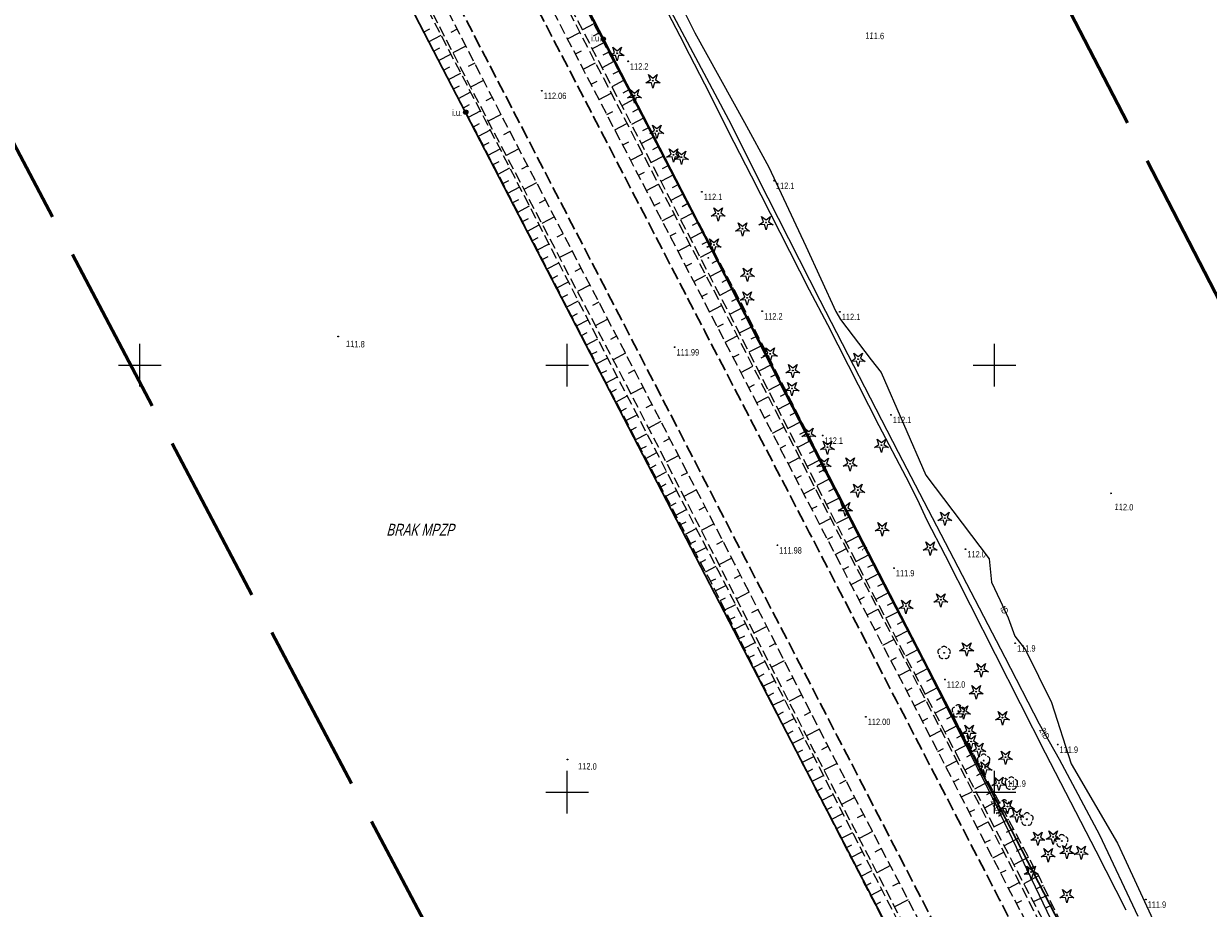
# Model space of a CAD drawing. Header units: metres. Extents: x 7531673 to 7533164, y 5721297 to 5724010.
# Tile 21 of 58: x 7532836 to 7532975, y 5721636 to 5721740. Entities that reach past the tile are written whole.
import ezdxf
from ezdxf.enums import TextEntityAlignment as Align

# ---------------------------------------------------------------- set-up
doc = ezdxf.new("R2010")
doc.units = ezdxf.units.M
for name, pattern in [('11', [3, 2.5, -0.5]), ('4_SUPT_01', [0]), ('GDE', [0]), ('GUZ', [1, 0.5, -0.5]), ('L_0_05', [1.75, 1.25, -0.5]), ('L_0_06', [2, 1.5, -0.5]), ('L_0_09', [2.5, 2, -0.5])]:
    doc.linetypes.add(name, pattern=pattern)
doc.layers.get('0').update_dxf_attribs({"color": 252})
for name, color, linetype, lineweight in [('Dzialki', 80, 'GDE', 30), ('jezdnia', 252, 'L_0_06', 18), ('k', 252, 'Continuous', 18), ('MPZP', 130, '11', 40), ('opis', 7, 'Continuous', 18), ('RTPW_T_0', 252, 'Continuous', 15), ('RTPW_T_1', 252, 'Continuous', 15), ('skarpa_nieumocniona', 252, 'L_0_05', 18), ('SUPT_E_T_0', 30, 'Continuous', 15), ('SUPT_L_0', 30, '4_SUPT_01', 18), ('SUTT_T_0', 30, 'Continuous', 18), ('Uzytki', 252, 'GUZ', 18), ('wysokosci_naturalne', 7, 'Continuous', 18), ('wysokosci_sztuczne', 7, 'Continuous', 18)]:
    doc.layers.add(name, color=color, linetype=linetype, lineweight=lineweight)
doc.layers.add('zakres', color=7, linetype='L_0_09', lineweight=50, true_color=0xff05ff)
doc.styles.get("Standard").update_dxf_attribs({"font": 'arial.ttf'})

# ---------------------------------------------------------------- blocks, each defined once
blk = doc.blocks.new('2_RTPW01')
at = {"linetype": 'Continuous'}
blk.add_circle((0, 0), 0.045, dxfattribs=at)
blk = doc.blocks.new('2_RTPW02')
at = {"linetype": 'Continuous'}
blk.add_circle((0, 0), 0.045, dxfattribs=at)
blk = doc.blocks.new('4_SUPS01_07')
at = {"linetype": 'Continuous'}
blk.add_circle((0, 0), 0.0625, dxfattribs=at)
blk = doc.blocks.new('SUUS31_01')
at = {"linetype": 'Continuous', "lineweight": 13}
blk.add_hatch(color=0, dxfattribs=at).paths.add_polyline_path([(0, -0.5, 1), (0, 0.5, 1)])
at = {"color": 0, "linetype": 'Continuous', "lineweight": 13}
blk.add_circle((0, 0), 0.5, dxfattribs=at)
blk = doc.blocks.new('OBOP01_01')
at = {"linetype": 'Continuous', "lineweight": 18}
blk.add_hatch(color=0, dxfattribs=at).paths.add_polyline_path([(0, -0.1, 1), (0, 0.1, 1)])
at = {"color": 0, "linetype": 'Continuous', "lineweight": 18, "flags": 128}
blk.add_lwpolyline([(0, -1.74), (-0.35, -0.48), (-1.65, -0.54), (-0.57, 0.18), (-1.02, 1.4), (0, 0.6), (1.02, 1.4), (0.57, 0.18), (1.65, -0.54), (0.35, -0.48), (0, -1.74)], dxfattribs=at)
at = {"color": 0, "linetype": 'Continuous', "lineweight": 18}
blk.add_circle((0, 0), 0.1, dxfattribs=at)
blk = doc.blocks.new('OBOP02_01')
at = {"linetype": 'Continuous', "lineweight": 18}
blk.add_hatch(color=0, dxfattribs=at).paths.add_polyline_path([(0, -0.1, 1), (0, 0.1, 1)])
at = {"color": 0, "linetype": 'Continuous', "lineweight": 18}
blk.add_circle((0, 0), 0.1, dxfattribs=at)
for centre, radius, start, end in [((-0.77, 0.25), 0.7, 101.6336, 222.6627), ((0, 0.8), 0.7, 29.8459, 150.1541), ((0.77, 0.25), 0.7, 317.3373, 78.3664), ((-0.46, -0.64), 0.71, 174.3693, 292.5572), ((0.46, -0.64), 0.71, 247.4428, 5.6307)]:
    blk.add_arc(centre, radius, start, end, dxfattribs=at)
blk = doc.blocks.new('RTPW01')
at = {"linetype": 'Continuous', "lineweight": 13}
blk.add_hatch(color=0, dxfattribs=at).paths.add_polyline_path([(0, -0.09, 1), (0, 0.09, 1)])
at = {"color": 0, "linetype": 'Continuous', "lineweight": 13}
blk.add_circle((0, 0), 0.0906, dxfattribs=at)
blk = doc.blocks.new('RTPW02')
at = {"linetype": 'Continuous', "lineweight": 13}
blk.add_hatch(color=0, dxfattribs=at).paths.add_polyline_path([(0, -0.09, 1), (0, 0.09, 1)])
at = {"color": 0, "linetype": 'Continuous', "lineweight": 13}
blk.add_circle((0, 0), 0.0906, dxfattribs=at)

msp = doc.modelspace()

# ---------------------------------------------------------------- linework, layer by layer
at = {"layer": 'Dzialki'}
for p, q in [((7532814.11, 5721912.97), (7532904.4, 5721737.88)), ((7532888.12, 5721729.49), (7532797.47, 5721904.39)), ((7532904.4, 5721737.88), (7532994.4, 5721563.34)), ((7532958.45, 5721593.8), (7532888.12, 5721729.49))]:
    msp.add_line(p, q, dxfattribs=at)
at = {"layer": 'jezdnia', "color": 251, "lineweight": 30, "flags": 128}
for points in [[(7532965.41, 5721608.83), (7532950.56, 5721637.5), (7532938.49, 5721660.78), (7532928.32, 5721680.42), (7532916.09, 5721703.96), (7532900.52, 5721734.01), (7532886.19, 5721761.61), (7532873.62, 5721785.82), (7532859.64, 5721812.77), (7532841.13, 5721848.28), (7532831.83, 5721866.21), (7532817.03, 5721894.56), (7532808.94, 5721910.2), (7532796.93, 5721933.25), (7532784.88, 5721956.37), (7532772.95, 5721979.29), (7532760.06, 5722004), (7532748.78, 5722025.57), (7532736.83, 5722048.64), (7532730.53, 5722060.69), (7532724.03, 5722073.21), (7532718.51, 5722083.95), (7532712.64, 5722095.2), (7532705.94, 5722108), (7532694.05, 5722130.93), (7532684.98, 5722148.36), (7532678.5, 5722160.87), (7532671.37, 5722174.56), (7532661.79, 5722192.96), (7532652.83, 5722210.22), (7532652.15, 5722211.63), (7532648.99, 5722218.17), (7532642.87, 5722230.85), (7532635.3, 5722246.57), (7532628.61, 5722259.73)], [(7532640.18, 5722213), (7532645, 5722207.54), (7532654.79, 5722188.86), (7532664.07, 5722171.1), (7532670.39, 5722158.85), (7532676.17, 5722147.84), (7532687.04, 5722126.94), (7532698.99, 5722103.93), (7532707.21, 5722088.13), (7532723.52, 5722056.73), (7532741.8, 5722021.6), (7532753.05, 5722000.01), (7532765.91, 5721975.34), (7532777.72, 5721952.62), (7532789.8, 5721929.42), (7532801.73, 5721906.58), (7532809.96, 5721890.69), (7532824.88, 5721862.11), (7532833.8, 5721845), (7532852.63, 5721808.89), (7532866.54, 5721782.16), (7532879.36, 5721757.4), (7532893.53, 5721730.06), (7532909.09, 5721700.02), (7532920.88, 5721677.22), (7532931.6, 5721656.57), (7532943.45, 5721633.69), (7532958.36, 5721604.94)]]:
    msp.add_lwpolyline(points, dxfattribs=at)
at = {"layer": 'k', "linetype": 'Continuous', "lineweight": 18, "flags": 128}
for points in [[(7532850, 5721697.5), (7532850, 5721702.5)], [(7532900, 5721697.5), (7532900, 5721702.5)], [(7532950, 5721697.5), (7532950, 5721702.5)], [(7532847.5, 5721700), (7532852.5, 5721700)], [(7532897.5, 5721700), (7532902.5, 5721700)], [(7532947.5, 5721700), (7532952.5, 5721700)], [(7532900, 5721647.5), (7532900, 5721652.5)], [(7532950, 5721647.5), (7532950, 5721652.5)], [(7532897.5, 5721650), (7532902.5, 5721650)], [(7532947.5, 5721650), (7532952.5, 5721650)]]:
    msp.add_lwpolyline(points, dxfattribs=at)
at = {"layer": 'skarpa_nieumocniona', "color": 252, "lineweight": 18, "flags": 128}
for points in [[(7532961.67, 5721622.14), (7532962, 5721621.09), (7532961.03, 5721621.09), (7532951.91, 5721638.23), (7532939.8, 5721661.73), (7532929.73, 5721680.98), (7532917.5, 5721704.61), (7532901.95, 5721734.49), (7532887.47, 5721762.36), (7532875.07, 5721786.33), (7532860.99, 5721813.57), (7532842.68, 5721848.69), (7532833.18, 5721867.32), (7532818.32, 5721895.36), (7532810.37, 5721910.9), (7532798.26, 5721933.95), (7532786.31, 5721956.94), (7532774.3, 5721980.18), (7532761.41, 5722004.49), (7532750.13, 5722026.27), (7532737.8, 5722049.65), (7532738.01, 5722051.04), (7532739.12, 5722050.38), (7532764.53, 5722006.8), (7532776.5, 5721982.13), (7532788.51, 5721958.32), (7532800.65, 5721935.34), (7532812.53, 5721911.89), (7532820.3, 5721896.86), (7532835.54, 5721868.31), (7532844.58, 5721849.77), (7532862.31, 5721814.56), (7532876.71, 5721787.27), (7532888.92, 5721763.37), (7532903.28, 5721735.41), (7532918.84, 5721705.46), (7532931.02, 5721681.65), (7532940.92, 5721662.77), (7532953.3, 5721638.65)], [(7532726.73, 5722045.27), (7532726.45, 5722044.07), (7532732.12, 5722029.56), (7532736.02, 5722020.45), (7532736.5, 5722018.57), (7532748.73, 5721997.68), (7532761.71, 5721972.53), (7532773.8, 5721950.82), (7532785.98, 5721927.15), (7532797.94, 5721904.59), (7532805.88, 5721888.28), (7532821.78, 5721860.17), (7532830.85, 5721843.43), (7532850.17, 5721807.01), (7532863.72, 5721780.8), (7532876.69, 5721755.83), (7532890.63, 5721728.76), (7532906.52, 5721698.42), (7532917.99, 5721676.17), (7532928.9, 5721654.79), (7532940.53, 5721632.27), (7532955.59, 5721603.34), (7532956.82, 5721604.38), (7532942.09, 5721633.22), (7532930.34, 5721655.74), (7532919.59, 5721676.76), (7532907.9, 5721699.31), (7532892.19, 5721729.45), (7532878.22, 5721756.64), (7532865.22, 5721781.61), (7532851.47, 5721807.88), (7532832.55, 5721844.48), (7532823.6, 5721861.25), (7532808.52, 5721890.22), (7532800.51, 5721905.88), (7532788.47, 5721928.89), (7532776.33, 5721952.01), (7532764.71, 5721974.46), (7532751.8, 5721999.34), (7532740.53, 5722020.92), (7532739.83, 5722022.42), (7532734.86, 5722031.72), (7532727.96, 5722044.83)], [(7532959.01, 5721592.71), (7532954.57, 5721589.01), (7532952.03, 5721588.57), (7532952.09, 5721587.64), (7532955.15, 5721588.17), (7532960.38, 5721592.87), (7532955.19, 5721603.18), (7532940.17, 5721632.06), (7532928.67, 5721654.55), (7532917.66, 5721675.97), (7532906.1, 5721698.17), (7532890.4, 5721728.69), (7532876.42, 5721755.59), (7532863.1, 5721780.56), (7532849.81, 5721806.72), (7532830.1, 5721843.06), (7532848.44, 5721805.66), (7532861.6, 5721780.52), (7532875.09, 5721754.28), (7532888.96, 5721728.02), (7532904.92, 5721697.2), (7532916.63, 5721674.93), (7532927.36, 5721653.66), (7532938.82, 5721631.44), (7532954.11, 5721602.61)], [(7532962.26, 5721622.52), (7532963.12, 5721621.54), (7532963.52, 5721622.41), (7532955.37, 5721639.82), (7532942.82, 5721663.28), (7532932.9, 5721682.64), (7532920.65, 5721706.7), (7532904.91, 5721736.52), (7532890.43, 5721764.28), (7532878.17, 5721788.04), (7532863.2, 5721815.34), (7532857.55, 5721825.6), (7532862.83, 5721815.03), (7532877.03, 5721787.39), (7532889.17, 5721763.53), (7532903.69, 5721735.54), (7532919.17, 5721705.6), (7532931.36, 5721681.67), (7532941.16, 5721662.88), (7532953.63, 5721638.89)]]:
    msp.add_lwpolyline(points, close=True, dxfattribs=at)
at = {"layer": 'skarpa_nieumocniona', "color": 252, "linetype": 'Continuous', "lineweight": 18, "flags": 128}
for points in [[(7532903.12, 5721739.95), (7532901.77, 5721739.25)], [(7532883.19, 5721738.95), (7532883.93, 5721739.34)], [(7532883.77, 5721737.84), (7532885.24, 5721738.62)], [(7532887.12, 5721739.32), (7532886.36, 5721738.93)], [(7532900.03, 5721738.19), (7532901.47, 5721738.94)], [(7532903.7, 5721738.84), (7532903.02, 5721738.49)], [(7532884.35, 5721736.74), (7532885.09, 5721737.13)], [(7532888.15, 5721737.32), (7532886.63, 5721736.54)], [(7532900.95, 5721736.41), (7532901.67, 5721736.79)], [(7532904.27, 5721737.73), (7532902.92, 5721737.03)], [(7532884.94, 5721735.63), (7532886.39, 5721736.4)], [(7532901.87, 5721734.64), (7532903.3, 5721735.38)], [(7532905.44, 5721735.52), (7532904.07, 5721734.8)], [(7532904.85, 5721736.62), (7532904.17, 5721736.27)], [(7532885.52, 5721734.53), (7532886.25, 5721734.91)], [(7532886.11, 5721733.42), (7532887.55, 5721734.18)], [(7532889.17, 5721735.32), (7532888.41, 5721734.93)], [(7532906.02, 5721734.41), (7532905.33, 5721734.05)], [(7532886.69, 5721732.32), (7532887.41, 5721732.7)], [(7532890.2, 5721733.32), (7532888.69, 5721732.54)], [(7532902.79, 5721732.86), (7532903.51, 5721733.23)], [(7532906.6, 5721733.31), (7532905.22, 5721732.58)], [(7532887.27, 5721731.21), (7532888.7, 5721731.97)], [(7532891.23, 5721731.31), (7532890.47, 5721730.93)], [(7532903.72, 5721731.09), (7532905.14, 5721731.83)], [(7532907.19, 5721732.2), (7532906.49, 5721731.84)], [(7532887.86, 5721730.11), (7532888.57, 5721730.48)], [(7532907.77, 5721731.1), (7532906.37, 5721730.36)], [(7532908.35, 5721729.99), (7532907.65, 5721729.62)], [(7532888.44, 5721729), (7532889.85, 5721729.75)], [(7532892.26, 5721729.31), (7532890.75, 5721728.53)], [(7532904.64, 5721729.32), (7532905.35, 5721729.69)], [(7532908.94, 5721728.89), (7532907.52, 5721728.14)], [(7532889.02, 5721727.9), (7532889.73, 5721728.26)], [(7532889.6, 5721726.79), (7532891.01, 5721727.52)], [(7532893.3, 5721727.32), (7532892.55, 5721726.93)], [(7532905.56, 5721727.54), (7532906.98, 5721728.28)], [(7532909.52, 5721727.78), (7532908.81, 5721727.4)], [(7532890.17, 5721725.68), (7532890.88, 5721726.04)], [(7532906.49, 5721725.77), (7532907.2, 5721726.14)], [(7532910.1, 5721726.68), (7532908.67, 5721725.92)], [(7532890.75, 5721724.57), (7532892.15, 5721725.29)], [(7532894.34, 5721725.32), (7532892.84, 5721724.54)], [(7532907.41, 5721723.99), (7532908.83, 5721724.73)], [(7532911.27, 5721724.46), (7532909.82, 5721723.7)], [(7532910.69, 5721725.57), (7532909.96, 5721725.19)], [(7532891.32, 5721723.46), (7532892.02, 5721723.82)], [(7532891.9, 5721722.35), (7532893.29, 5721723.07)], [(7532895.38, 5721723.33), (7532894.63, 5721722.94)], [(7532911.86, 5721723.36), (7532911.12, 5721722.97)], [(7532892.47, 5721721.24), (7532893.17, 5721721.6)], [(7532908.33, 5721722.22), (7532909.04, 5721722.59)], [(7532912.44, 5721722.25), (7532910.96, 5721721.47)], [(7532893.05, 5721720.13), (7532894.44, 5721720.85)], [(7532896.42, 5721721.33), (7532894.93, 5721720.56)], [(7532909.26, 5721720.45), (7532910.67, 5721721.18)], [(7532913.02, 5721721.15), (7532912.28, 5721720.76)], [(7532893.62, 5721719.02), (7532894.32, 5721719.38)], [(7532897.46, 5721719.34), (7532896.72, 5721718.95)], [(7532910.18, 5721718.67), (7532910.89, 5721719.04)], [(7532913.61, 5721720.04), (7532912.11, 5721719.25)], [(7532914.19, 5721718.94), (7532913.44, 5721718.54)], [(7532894.2, 5721717.91), (7532895.58, 5721718.62)], [(7532911.1, 5721716.9), (7532912.52, 5721717.63)], [(7532914.77, 5721717.83), (7532913.26, 5721717.03)], [(7532894.77, 5721716.8), (7532895.46, 5721717.15)], [(7532895.35, 5721715.69), (7532896.72, 5721716.4)], [(7532898.5, 5721717.34), (7532897.02, 5721716.57)], [(7532915.36, 5721716.73), (7532914.6, 5721716.32)], [(7532895.92, 5721714.58), (7532896.61, 5721714.93)], [(7532899.54, 5721715.35), (7532898.8, 5721714.96)], [(7532912.03, 5721715.12), (7532912.73, 5721715.49)], [(7532915.94, 5721715.62), (7532914.41, 5721714.81)], [(7532896.5, 5721713.47), (7532897.87, 5721714.18)], [(7532900.58, 5721713.35), (7532899.1, 5721712.58)], [(7532912.95, 5721713.35), (7532914.36, 5721714.08)], [(7532917.11, 5721713.41), (7532915.56, 5721712.59)], [(7532916.52, 5721714.52), (7532915.75, 5721714.11)], [(7532897.07, 5721712.36), (7532897.76, 5721712.71)], [(7532897.65, 5721711.25), (7532899.01, 5721711.95)], [(7532913.87, 5721711.58), (7532914.58, 5721711.94)], [(7532917.69, 5721712.31), (7532916.91, 5721711.89)], [(7532898.22, 5721710.14), (7532898.9, 5721710.49)], [(7532901.62, 5721711.36), (7532900.88, 5721710.97)], [(7532914.8, 5721709.8), (7532916.21, 5721710.53)], [(7532918.28, 5721711.2), (7532916.71, 5721710.37)], [(7532898.8, 5721709.03), (7532900.16, 5721709.73)], [(7532902.66, 5721709.36), (7532901.19, 5721708.6)], [(7532918.86, 5721710.09), (7532918.07, 5721709.68)], [(7532899.37, 5721707.92), (7532900.05, 5721708.27)], [(7532915.72, 5721708.03), (7532916.43, 5721708.39)], [(7532919.44, 5721708.99), (7532917.85, 5721708.15)], [(7532920.03, 5721707.88), (7532919.23, 5721707.46)], [(7532899.95, 5721706.81), (7532901.3, 5721707.51)], [(7532903.7, 5721707.37), (7532902.97, 5721706.98)], [(7532916.65, 5721706.25), (7532918.05, 5721706.99)], [(7532920.61, 5721706.78), (7532919, 5721705.93)], [(7532900.52, 5721705.7), (7532901.2, 5721706.05)], [(7532901.1, 5721704.59), (7532902.44, 5721705.28)], [(7532904.74, 5721705.37), (7532903.28, 5721704.61)], [(7532921.18, 5721705.67), (7532920.37, 5721705.25)], [(7532901.67, 5721703.48), (7532902.34, 5721703.83)], [(7532917.57, 5721704.48), (7532918.27, 5721704.84)], [(7532921.75, 5721704.55), (7532920.13, 5721703.73)], [(7532902.25, 5721702.37), (7532903.59, 5721703.06)], [(7532905.78, 5721703.38), (7532905.05, 5721703)], [(7532918.49, 5721702.7), (7532919.88, 5721703.43)], [(7532922.88, 5721702.32), (7532921.26, 5721701.5)], [(7532922.31, 5721703.44), (7532921.5, 5721703.03)], [(7532902.82, 5721701.26), (7532903.49, 5721701.6)], [(7532903.4, 5721700.15), (7532904.73, 5721700.84)], [(7532906.82, 5721701.38), (7532905.36, 5721700.62)], [(7532919.41, 5721700.93), (7532920.1, 5721701.29)], [(7532923.45, 5721701.21), (7532922.64, 5721700.8)], [(7532903.97, 5721699.04), (7532904.64, 5721699.38)], [(7532907.86, 5721699.39), (7532907.13, 5721699.01)], [(7532920.33, 5721699.15), (7532921.7, 5721699.86)], [(7532924.02, 5721700.1), (7532922.4, 5721699.27)], [(7532904.55, 5721697.93), (7532905.87, 5721698.62)], [(7532924.58, 5721698.98), (7532923.77, 5721698.57)], [(7532905.12, 5721696.82), (7532905.78, 5721697.17)], [(7532908.9, 5721697.39), (7532907.44, 5721696.63)], [(7532921.24, 5721697.37), (7532921.93, 5721697.73)], [(7532925.15, 5721697.87), (7532923.53, 5721697.04)], [(7532925.72, 5721696.75), (7532924.91, 5721696.34)], [(7532905.71, 5721695.71), (7532907.02, 5721696.4)], [(7532909.93, 5721695.39), (7532909.2, 5721695.01)], [(7532922.16, 5721695.6), (7532923.52, 5721696.3)], [(7532926.28, 5721695.64), (7532924.66, 5721694.82)], [(7532906.29, 5721694.61), (7532906.94, 5721694.95)], [(7532906.87, 5721693.5), (7532908.18, 5721694.19)], [(7532923.08, 5721693.82), (7532923.76, 5721694.17)], [(7532926.85, 5721694.53), (7532926.04, 5721694.11)], [(7532907.45, 5721692.39), (7532908.1, 5721692.74)], [(7532910.97, 5721693.39), (7532909.5, 5721692.63)], [(7532924, 5721692.04), (7532925.35, 5721692.74)], [(7532927.42, 5721693.41), (7532925.8, 5721692.59)], [(7532908.03, 5721691.29), (7532909.33, 5721691.97)], [(7532912, 5721691.4), (7532911.27, 5721691.01)], [(7532928.55, 5721691.18), (7532926.93, 5721690.36)], [(7532927.99, 5721692.3), (7532927.18, 5721691.89)], [(7532908.61, 5721690.18), (7532909.26, 5721690.52)], [(7532909.2, 5721689.07), (7532910.48, 5721689.75)], [(7532924.92, 5721690.27), (7532925.59, 5721690.61)], [(7532929.12, 5721690.07), (7532928.31, 5721689.66)], [(7532909.78, 5721687.97), (7532910.42, 5721688.31)], [(7532913.04, 5721689.4), (7532911.56, 5721688.63)], [(7532925.84, 5721688.49), (7532927.17, 5721689.18)], [(7532929.69, 5721688.96), (7532928.07, 5721688.13)], [(7532910.36, 5721686.86), (7532911.64, 5721687.53)], [(7532914.07, 5721687.4), (7532913.33, 5721687.02)], [(7532926.76, 5721686.72), (7532927.42, 5721687.06)], [(7532930.25, 5721687.84), (7532929.44, 5721687.43)], [(7532910.94, 5721685.75), (7532911.58, 5721686.09)], [(7532927.68, 5721684.94), (7532928.99, 5721685.62)], [(7532930.82, 5721686.73), (7532929.2, 5721685.9)], [(7532931.39, 5721685.62), (7532930.58, 5721685.2)], [(7532911.52, 5721684.65), (7532912.79, 5721685.32)], [(7532915.11, 5721685.4), (7532913.63, 5721684.63)], [(7532931.96, 5721684.5), (7532930.34, 5721683.68)], [(7532912.1, 5721683.54), (7532912.74, 5721683.87)], [(7532912.69, 5721682.44), (7532913.95, 5721683.1)], [(7532916.14, 5721683.41), (7532915.4, 5721683.02)], [(7532928.6, 5721683.16), (7532929.25, 5721683.5)], [(7532932.52, 5721683.39), (7532931.71, 5721682.98)], [(7532913.27, 5721681.33), (7532913.9, 5721681.66)], [(7532917.18, 5721681.41), (7532915.69, 5721680.63)], [(7532929.52, 5721681.39), (7532930.81, 5721682.05)], [(7532933.09, 5721682.27), (7532931.48, 5721681.45)], [(7532913.85, 5721680.22), (7532915.1, 5721680.88)], [(7532930.44, 5721679.61), (7532931.08, 5721679.95)], [(7532934.23, 5721680.05), (7532932.63, 5721679.23)], [(7532933.66, 5721681.16), (7532932.86, 5721680.75)], [(7532914.43, 5721679.12), (7532915.05, 5721679.44)], [(7532915.01, 5721678.01), (7532916.26, 5721678.66)], [(7532918.21, 5721679.41), (7532917.47, 5721679.02)], [(7532934.8, 5721678.94), (7532934.01, 5721678.53)], [(7532915.59, 5721676.9), (7532916.21, 5721677.23)], [(7532919.25, 5721677.41), (7532917.75, 5721676.63)], [(7532931.37, 5721677.84), (7532932.66, 5721678.52)], [(7532935.37, 5721677.82), (7532933.79, 5721677.01)], [(7532916.17, 5721675.8), (7532917.41, 5721676.45)], [(7532932.3, 5721676.07), (7532932.94, 5721676.41)], [(7532935.94, 5721676.71), (7532935.15, 5721676.31)], [(7532916.75, 5721674.69), (7532917.37, 5721675)], [(7532920.28, 5721675.41), (7532919.52, 5721675.03)], [(7532933.22, 5721674.3), (7532934.52, 5721674.97)], [(7532936.51, 5721675.6), (7532934.95, 5721674.8)], [(7532937.08, 5721674.49), (7532936.3, 5721674.09)], [(7532917.32, 5721673.57), (7532918.57, 5721674.2)], [(7532921.3, 5721673.41), (7532919.79, 5721672.64)], [(7532937.65, 5721673.37), (7532936.1, 5721672.58)], [(7532917.88, 5721672.46), (7532918.51, 5721672.77)], [(7532918.44, 5721671.34), (7532919.71, 5721671.98)], [(7532934.15, 5721672.53), (7532934.8, 5721672.86)], [(7532938.22, 5721672.26), (7532937.45, 5721671.87)], [(7532919, 5721670.22), (7532919.64, 5721670.55)], [(7532922.33, 5721671.4), (7532921.57, 5721671.02)], [(7532935.08, 5721670.75), (7532936.37, 5721671.43)], [(7532938.79, 5721671.15), (7532937.26, 5721670.36)], [(7532919.57, 5721669.11), (7532920.85, 5721669.76)], [(7532923.35, 5721669.4), (7532921.84, 5721668.63)], [(7532936, 5721668.98), (7532936.65, 5721669.32)], [(7532939.93, 5721668.92), (7532938.42, 5721668.15)], [(7532939.36, 5721670.04), (7532938.6, 5721669.65)], [(7532920.13, 5721667.99), (7532920.78, 5721668.32)], [(7532920.69, 5721666.88), (7532922, 5721667.53)], [(7532936.93, 5721667.21), (7532938.23, 5721667.89)], [(7532940.5, 5721667.81), (7532939.75, 5721667.43)], [(7532921.26, 5721665.76), (7532921.91, 5721666.09)], [(7532924.37, 5721667.4), (7532923.62, 5721667.01)], [(7532941.07, 5721666.7), (7532939.57, 5721665.93)], [(7532921.82, 5721664.64), (7532923.14, 5721665.31)], [(7532925.4, 5721665.39), (7532923.88, 5721664.62)], [(7532937.86, 5721665.44), (7532938.51, 5721665.78)], [(7532941.64, 5721665.59), (7532940.9, 5721665.2)], [(7532922.38, 5721663.53), (7532923.05, 5721663.86)], [(7532926.42, 5721663.39), (7532925.67, 5721663)], [(7532938.79, 5721663.67), (7532940.09, 5721664.35)], [(7532942.21, 5721664.47), (7532940.73, 5721663.72)], [(7532942.78, 5721663.36), (7532942.04, 5721662.98)], [(7532922.94, 5721662.41), (7532924.28, 5721663.09)], [(7532939.71, 5721661.89), (7532940.37, 5721662.23)], [(7532943.37, 5721662.26), (7532941.9, 5721661.47)], [(7532923.51, 5721661.3), (7532924.18, 5721661.63)], [(7532924.07, 5721660.18), (7532925.42, 5721660.86)], [(7532927.45, 5721661.39), (7532925.93, 5721660.61)], [(7532940.63, 5721660.12), (7532941.94, 5721660.79)], [(7532943.96, 5721661.16), (7532943.22, 5721660.76)], [(7532924.63, 5721659.06), (7532925.31, 5721659.41)], [(7532928.47, 5721659.38), (7532927.71, 5721659)], [(7532944.55, 5721660.05), (7532943.05, 5721659.25)], [(7532925.2, 5721657.95), (7532926.57, 5721658.64)], [(7532941.55, 5721658.34), (7532942.2, 5721658.67)], [(7532945.73, 5721657.85), (7532944.2, 5721657.03)], [(7532945.14, 5721658.95), (7532944.38, 5721658.55)], [(7532925.76, 5721656.83), (7532926.45, 5721657.18)], [(7532926.32, 5721655.71), (7532927.71, 5721656.42)], [(7532929.5, 5721657.38), (7532927.98, 5721656.6)], [(7532942.46, 5721656.56), (7532943.76, 5721657.23)], [(7532946.32, 5721656.75), (7532945.55, 5721656.34)], [(7532930.52, 5721655.38), (7532929.76, 5721654.98)], [(7532943.38, 5721654.78), (7532944.03, 5721655.12)], [(7532946.91, 5721655.64), (7532945.36, 5721654.82)], [(7532926.88, 5721654.6), (7532927.58, 5721654.95)], [(7532927.45, 5721653.48), (7532928.85, 5721654.2)], [(7532944.3, 5721653.01), (7532945.59, 5721653.67)], [(7532947.49, 5721654.54), (7532946.71, 5721654.12)], [(7532928.02, 5721652.37), (7532928.72, 5721652.73)], [(7532931.57, 5721653.38), (7532930.04, 5721652.59)], [(7532948.08, 5721653.44), (7532946.51, 5721652.6)], [(7532948.67, 5721652.34), (7532947.88, 5721651.91)], [(7532928.59, 5721651.26), (7532929.98, 5721651.98)], [(7532932.61, 5721651.39), (7532931.84, 5721650.99)], [(7532945.21, 5721651.23), (7532945.86, 5721651.56)], [(7532949.26, 5721651.24), (7532947.66, 5721650.38)], [(7532929.17, 5721650.15), (7532929.86, 5721650.51)], [(7532929.74, 5721649.04), (7532931.12, 5721649.75)], [(7532946.13, 5721649.45), (7532947.42, 5721650.11)], [(7532949.85, 5721650.13), (7532949.05, 5721649.7)], [(7532930.31, 5721647.93), (7532931, 5721648.28)], [(7532933.65, 5721649.4), (7532932.1, 5721648.59)], [(7532950.44, 5721649.03), (7532948.81, 5721648.16)], [(7532930.89, 5721646.82), (7532932.26, 5721647.53)], [(7532934.69, 5721647.4), (7532933.91, 5721647)], [(7532947.05, 5721647.67), (7532947.69, 5721648)], [(7532951.62, 5721646.83), (7532949.97, 5721645.94)], [(7532951.03, 5721647.93), (7532950.21, 5721647.49)], [(7532931.46, 5721645.71), (7532932.15, 5721646.06)], [(7532932.03, 5721644.6), (7532933.4, 5721645.3)], [(7532935.73, 5721645.41), (7532934.17, 5721644.59)], [(7532947.96, 5721645.89), (7532949.24, 5721646.55)], [(7532952.21, 5721645.73), (7532951.38, 5721645.28)], [(7532948.88, 5721644.12), (7532949.52, 5721644.45)], [(7532952.8, 5721644.62), (7532951.12, 5721643.72)], [(7532932.61, 5721643.48), (7532933.29, 5721643.84)], [(7532933.18, 5721642.37), (7532934.54, 5721643.08)], [(7532936.77, 5721643.41), (7532935.99, 5721643)], [(7532949.79, 5721642.34), (7532951.07, 5721642.99)], [(7532953.39, 5721643.52), (7532952.54, 5721643.07)], [(7532933.75, 5721641.26), (7532934.43, 5721641.61)], [(7532937.81, 5721641.42), (7532936.23, 5721640.59)], [(7532953.98, 5721642.42), (7532952.27, 5721641.5)], [(7532954.57, 5721641.32), (7532953.71, 5721640.86)], [(7532934.32, 5721640.15), (7532935.68, 5721640.85)], [(7532950.71, 5721640.56), (7532951.35, 5721640.89)], [(7532955.16, 5721640.21), (7532953.42, 5721639.28)], [(7532934.9, 5721639.04), (7532935.57, 5721639.39)], [(7532935.47, 5721637.93), (7532936.82, 5721638.62)], [(7532938.86, 5721639.42), (7532938.06, 5721639.01)], [(7532951.63, 5721638.78), (7532952.89, 5721639.44)], [(7532955.71, 5721639.09), (7532954.83, 5721638.68)], [(7532936.04, 5721636.82), (7532936.71, 5721637.17)], [(7532939.9, 5721637.43), (7532938.3, 5721636.59)], [(7532952.56, 5721637.01), (7532953.18, 5721637.34)], [(7532956.24, 5721637.96), (7532954.54, 5721637.16)], [(7532956.77, 5721636.83), (7532955.95, 5721636.44)]]:
    msp.add_lwpolyline(points, dxfattribs=at)
at = {"layer": 'SUPT_L_0', "linetype": '4_SUPT_01'}
for p, q in [((7532907.3, 5721754.18), (7532914.93, 5721738.9)), ((7532910.09, 5721744.47), (7532913.18, 5721738.52)), ((7532901.87, 5721742.48), (7532916.01, 5721715.14)), ((7532912.14, 5721741.41), (7532918.87, 5721728.73)), ((7532913.18, 5721738.52), (7532914.26, 5721736.37)), ((7532914.93, 5721738.9), (7532920.75, 5721728.39)), ((7532914.26, 5721736.37), (7532916.06, 5721732.91)), ((7532916.06, 5721732.91), (7532919.48, 5721726.1)), ((7532918.87, 5721728.73), (7532923.46, 5721719.58)), ((7532920.75, 5721728.39), (7532923.6, 5721723.18)), ((7532919.48, 5721726.1), (7532921.53, 5721722.14)), ((7532923.6, 5721723.18), (7532927.93, 5721713.9)), ((7532921.53, 5721722.14), (7532924.87, 5721715.54)), ((7532923.46, 5721719.58), (7532929.57, 5721707.58)), ((7532916.01, 5721715.14), (7532930.23, 5721687.43)), ((7532924.87, 5721715.54), (7532928.32, 5721708.8)), ((7532927.93, 5721713.9), (7532931.42, 5721706.27)), ((7532928.32, 5721708.8), (7532930.46, 5721704.73)), ((7532929.57, 5721707.58), (7532938.71, 5721689.79)), ((7532931.42, 5721706.27), (7532931.97, 5721705.34)), ((7532931.97, 5721705.34), (7532935.55, 5721700.63)), ((7532930.46, 5721704.73), (7532936.48, 5721692.91)), ((7532935.55, 5721700.63), (7532936.74, 5721699.14)), ((7532936.74, 5721699.14), (7532941.97, 5721687.12)), ((7532936.48, 5721692.91), (7532939.62, 5721686.92)), ((7532938.71, 5721689.79), (7532951.22, 5721665.81)), ((7532930.23, 5721687.43), (7532941.71, 5721665.22)), ((7532939.62, 5721686.92), (7532940.94, 5721684.32)), ((7532941.97, 5721687.12), (7532949.37, 5721677.34)), ((7532940.94, 5721684.32), (7532942.08, 5721681.85)), ((7532942.08, 5721681.85), (7532944.24, 5721677.71)), ((7532944.24, 5721677.71), (7532955.94, 5721654.61)), ((7532949.37, 5721677.34), (7532949.65, 5721674.58)), ((7532949.65, 5721674.58), (7532950.65, 5721672.43)), ((7532950.65, 5721672.43), (7532951.58, 5721670.41)), ((7532951.58, 5721670.41), (7532952.36, 5721668.27)), ((7532952.36, 5721668.27), (7532953.64, 5721666.67)), ((7532953.64, 5721666.67), (7532956.68, 5721660.52)), ((7532941.71, 5721665.22), (7532949.84, 5721649.2)), ((7532951.22, 5721665.81), (7532955.21, 5721658.02)), ((7532956.68, 5721660.52), (7532958.96, 5721653.33)), ((7532955.21, 5721658.02), (7532957.55, 5721653.89)), ((7532955.94, 5721654.61), (7532961.87, 5721643.13)), ((7532957.55, 5721653.89), (7532962.27, 5721645.01)), ((7532958.96, 5721653.33), (7532964.38, 5721644.04)), ((7532949.84, 5721649.2), (7532958.44, 5721631.22)), ((7532962.27, 5721645.01), (7532966.78, 5721635.51)), ((7532964.38, 5721644.04), (7532965.16, 5721642.37)), ((7532961.87, 5721643.13), (7532965.38, 5721636.26)), ((7532965.16, 5721642.37), (7532968.75, 5721634.59))]:
    msp.add_line(p, q, dxfattribs=at)
at = {"layer": 'Uzytki'}
for p, q in [((7532994.4, 5721563.34), (7532633.53, 5722263.15)), ((7532640.69, 5722206.86), (7532968.82, 5721573.78))]:
    msp.add_line(p, q, dxfattribs=at)
at = {"layer": 'wysokosci_naturalne', "color": 252}
for p in [(7532907.12, 5721735.55), (7532924.2, 5721721.58), (7532915.76, 5721720.28), (7532922.82, 5721706.31), (7532931.91, 5721706.23), (7532937.88, 5721694.18), (7532929.89, 5721691.75), (7532946.6, 5721678.45), (7532938.24, 5721676.24), (7532952.42, 5721667.44), (7532944.2, 5721663.21), (7532957.39, 5721655.58), (7532951.29, 5721651.61), (7532967.7, 5721637.45)]:
    msp.add_point(p, dxfattribs=at)
at = {"layer": 'wysokosci_sztuczne', "color": 252}
for p in [(7532897.03, 5721732.11), (7532912.57, 5721702.09), (7532924.59, 5721678.91), (7532934.95, 5721658.84)]:
    msp.add_point(p, dxfattribs=at)
at = {"layer": 'zakres', "color": 6, "lineweight": 50, "ltscale": 10}
msp.add_lwpolyline([(7531711.14, 5723861.32), (7531927.66, 5723451.28), (7532248.91, 5722837.99), (7532655.42, 5722066.69), (7533061.63, 5721296.9), (7533163.78, 5721347.42), (7533045.85, 5721572.87), (7532868.05, 5721917.16), (7532735.17, 5722175.75), (7532682.94, 5722276.17), (7532755.64, 5722321.46), (7532723.06, 5722383.63), (7532650.28, 5722338.29), (7532322.07, 5722954.54), (7532208.28, 5723169.59), (7531836.58, 5723882.95), (7531911.57, 5723950.84), (7531857.88, 5724010.14), (7531797.9, 5723955.84), (7531782.57, 5723984.68), (7531673.37, 5723932.85)], close=True, dxfattribs=at)

# ---------------------------------------------------------------- block references
at = {"color": 252, "linetype": 'Continuous', "xscale": 0.5, "yscale": 0.5, "zscale": 0.5}
for p in [(7532904.22, 5721738.16), (7532888.12, 5721729.6)]:
    msp.add_blockref('SUUS31_01', p, dxfattribs=at)
at = {"color": 74, "linetype": 'Continuous', "xscale": 0.5, "yscale": 0.5, "zscale": 0.5}
for name, p in [('OBOP01_01', (7532905.83, 5721736.49)), ('OBOP01_01', (7532910.03, 5721733.29)), ('OBOP01_01', (7532907.88, 5721731.54)), ('OBOP01_01', (7532910.49, 5721727.39)), ('OBOP01_01', (7532912.44, 5721724.6)), ('OBOP01_01', (7532913.37, 5721724.33)), ('OBOP01_01', (7532917.67, 5721717.71)), ('OBOP01_01', (7532923.26, 5721716.69)), ('OBOP01_01', (7532920.52, 5721715.96)), ('OBOP01_01', (7532917.17, 5721714.06)), ('OBOP01_01', (7532921.08, 5721710.65)), ('OBOP01_01', (7532921.05, 5721707.87)), ('OBOP01_01', (7532923.76, 5721701.32)), ('OBOP01_01', (7532934.03, 5721700.7)), ('OBOP01_01', (7532926.39, 5721699.36)), ('OBOP01_01', (7532926.3, 5721697.26)), ('OBOP01_01', (7532928.27, 5721691.92)), ('OBOP01_01', (7532930.45, 5721690.4)), ('OBOP01_01', (7532936.76, 5721690.62)), ('OBOP01_01', (7532930.05, 5721688.4)), ('OBOP01_01', (7532933.1, 5721688.44)), ('OBOP01_01', (7532933.99, 5721685.37)), ('OBOP01_01', (7532932.54, 5721683.2)), ('OBOP01_01', (7532944.19, 5721682.09)), ('OBOP01_01', (7532936.86, 5721680.86)), ('OBOP01_01', (7532942.48, 5721678.6)), ('OBOP01_01', (7532943.71, 5721672.54)), ('OBOP01_01', (7532939.64, 5721671.77)), ('OBOP01_01', (7532946.74, 5721666.81)), ('OBOP02_01', (7532944.1, 5721666.33)), ('OBOP01_01', (7532948.45, 5721664.36)), ('OBOP01_01', (7532947.86, 5721661.78)), ('OBOP02_01', (7532945.77, 5721659.5)), ('OBOP01_01', (7532946.37, 5721659.43)), ('OBOP01_01', (7532950.94, 5721658.74)), ('OBOP01_01', (7532947.03, 5721657.14)), ('OBOP01_01', (7532947.26, 5721655.95)), ('OBOP01_01', (7532948.17, 5721655.04)), ('OBOP02_01', (7532948.73, 5721653.71)), ('OBOP01_01', (7532951.29, 5721654.11)), ('OBOP01_01', (7532948.89, 5721652.86)), ('OBOP01_01', (7532950.52, 5721651.06)), ('OBOP02_01', (7532951.96, 5721651.04)), ('OBOP02_01', (7532951.13, 5721648.37)), ('OBOP01_01', (7532951.51, 5721648.34)), ('OBOP01_01', (7532952.6, 5721647.35)), ('OBOP02_01', (7532953.79, 5721646.84)), ('OBOP01_01', (7532955.08, 5721644.65)), ('OBOP01_01', (7532956.86, 5721644.77)), ('OBOP02_01', (7532957.87, 5721644.3)), ('OBOP01_01', (7532956.29, 5721642.71)), ('OBOP01_01', (7532958.48, 5721643.09)), ('OBOP01_01', (7532960.15, 5721642.99)), ('OBOP01_01', (7532954.3, 5721640.67)), ('OBOP01_01', (7532958.47, 5721637.93))]:
    msp.add_blockref(name, p, dxfattribs=at)
at = {"layer": 'RTPW_T_0'}
for p in [(7532873.2, 5721703.34), (7532963.63, 5721684.99), (7532900.03, 5721653.84)]:
    msp.add_blockref('2_RTPW01', p, dxfattribs=at)
at = {"layer": 'RTPW_T_1'}
msp.add_blockref('2_RTPW02', (7532916.51, 5721712.56), dxfattribs=at)
at = {"layer": 'SUTT_T_0'}
msp.add_blockref('4_SUPS01_07', (7532949.84, 5721649.2), dxfattribs=at)
at = {"layer": 'wysokosci_naturalne', "color": 252, "linetype": 'Continuous', "xscale": 0.5, "yscale": 0.5, "zscale": 0.5}
for p in [(7532907.12, 5721735.55), (7532924.2, 5721721.58), (7532915.76, 5721720.28), (7532922.82, 5721706.31), (7532931.91, 5721706.23), (7532937.88, 5721694.18), (7532929.89, 5721691.75), (7532946.6, 5721678.45), (7532938.24, 5721676.24), (7532952.42, 5721667.44), (7532944.2, 5721663.21), (7532957.39, 5721655.58), (7532951.29, 5721651.61), (7532967.7, 5721637.45)]:
    msp.add_blockref('RTPW01', p, dxfattribs=at)
at = {"layer": 'wysokosci_sztuczne', "color": 252, "linetype": 'Continuous', "xscale": 0.5, "yscale": 0.5, "zscale": 0.5}
for p in [(7532897.03, 5721732.11), (7532912.57, 5721702.09), (7532924.59, 5721678.91), (7532934.95, 5721658.84)]:
    msp.add_blockref('RTPW02', p, dxfattribs=at)

# ---------------------------------------------------------------- texts
at = {"layer": 'MPZP', "lineweight": 30, "oblique": 15, "width": 0.7}
msp.add_text('BRAK MPZP', height=1.4, dxfattribs=at).set_placement((7532878.82, 5721681.42), align=Align.TOP_LEFT)
at = {"layer": 'opis', "color": 252, "lineweight": 15, "width": 0.7}
for p in [(7532902.81, 5721737.88), (7532886.53, 5721729.16)]:
    msp.add_text('i.u.', height=0.75, dxfattribs=at).set_placement(p)
at = {"layer": 'RTPW_T_0', "width": 0.7}
for s, p in [('111.6', (7532934.88, 5721738.2)), ('111.8', (7532874.1, 5721702.12)), ('112.0', (7532964.04, 5721683.04)), ('112.0', (7532901.25, 5721652.7))]:
    msp.add_text(s, height=0.75, rotation=358.39, dxfattribs=at).set_placement(p)
at = {"layer": 'SUPT_E_T_0', "width": 0.7}
for s, rotation, p in [('t', 297.33, (7532934.82, 5721678.55)), ('tD', 294.72, (7532951.16, 5721671.33)), ('2tD', 299.54, (7532955.86, 5721656.88))]:
    msp.add_text(s, height=0.75, rotation=rotation, dxfattribs=at).set_placement(p, align=Align.MIDDLE)
at = {"layer": 'SUTT_T_0', "width": 0.7}
msp.add_text('110.4', height=0.75, rotation=295.9, dxfattribs=at).set_placement((7532949.84, 5721649.2), align=Align.MIDDLE_LEFT)
at = {"layer": 'wysokosci_naturalne', "color": 252, "lineweight": 15, "width": 0.66}
for s, p in [('112.2', (7532907.34, 5721734.58)), ('112.1', (7532924.42, 5721720.61)), ('112.1', (7532915.98, 5721719.31)), ('112.2', (7532923.04, 5721705.33)), ('112.1', (7532932.13, 5721705.26)), ('112.1', (7532938.1, 5721693.21)), ('112.1', (7532930.11, 5721690.78)), ('112.0', (7532946.82, 5721677.48)), ('111.9', (7532938.46, 5721675.27)), ('111.9', (7532952.64, 5721666.47)), ('112.0', (7532944.42, 5721662.24)), ('111.9', (7532957.61, 5721654.61)), ('111.9', (7532951.51, 5721650.64)), ('111.9', (7532967.92, 5721636.48))]:
    msp.add_text(s, height=0.75, dxfattribs=at).set_placement(p)
at = {"layer": 'wysokosci_sztuczne', "color": 252, "lineweight": 15, "width": 0.66}
for s, p in [('112.06', (7532897.25, 5721731.14)), ('111.99', (7532912.79, 5721701.12)), ('111.98', (7532924.81, 5721677.94)), ('112.00', (7532935.17, 5721657.87))]:
    msp.add_text(s, height=0.75, dxfattribs=at).set_placement(p)

doc.saveas('drawing.dxf')
